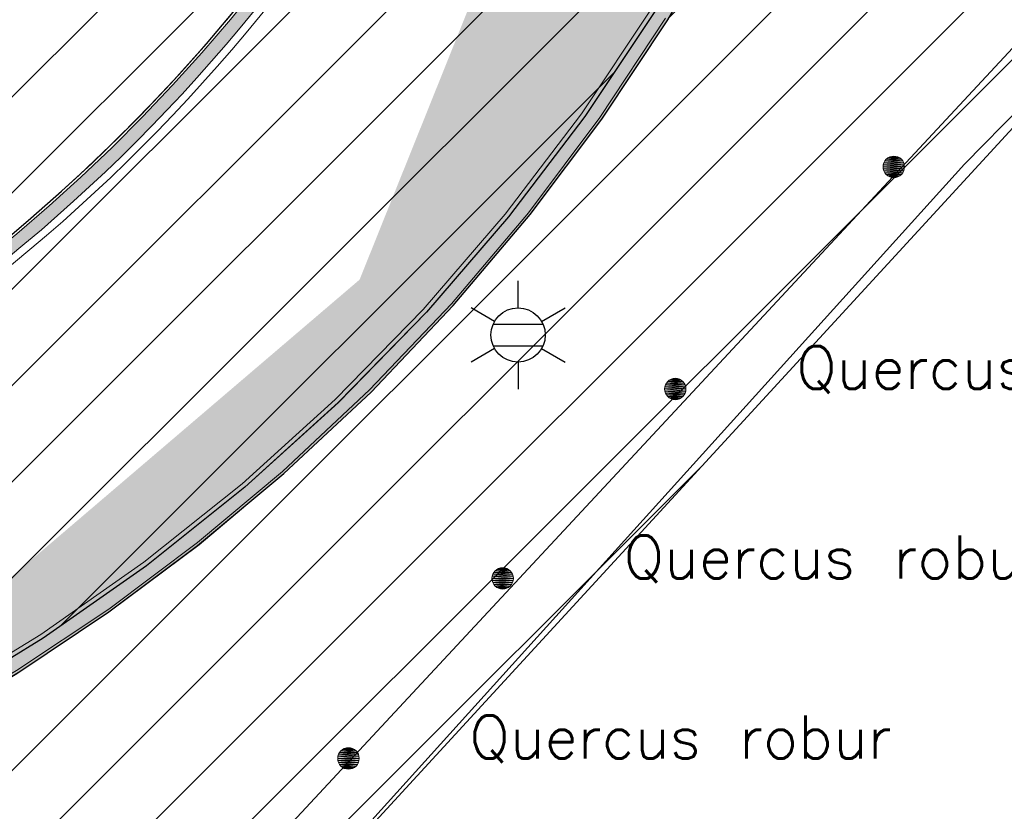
# Model space of a CAD drawing. Header units: metres. Extents: x 102852 to 106916, y 385458 to 392749.
# Tile 21 of 47: x 105074 to 105097, y 388151 to 388170. Entities that reach past the tile are written whole.
import ezdxf
from ezdxf.enums import TextEntityAlignment as Align

# ---------------------------------------------------------------- set-up
doc = ezdxf.new("R2010")
doc.units = ezdxf.units.M
for name, color, linetype, lineweight in [('0-ATLETIEK', 31, 'Continuous', 30), ('0-BEPLANTING', 14, 'Continuous', 30), ('0-GRAS OM SPORTVELDEN', 2, 'Continuous', 30), ('0-GRAS SPORTVELDEN', 3, 'Continuous', 30), ('0-VERHARDING', 9, 'Continuous', 30), ('B-WE-GR-STRUIK-G', 90, 'Continuous', 13), ('B-WE-IE-OV-LICHTMAST-S', 40, 'Continuous', 30), ('Bomen', 84, 'Continuous', 0), ('Boomsoort', 10, 'Continuous', 0), ('X-XX-AL-TEKENBLAD_HULPLIJN-G', 31, 'Continuous', 25)]:
    doc.layers.add(name, color=color, linetype=linetype, lineweight=lineweight)
for name, color, linetype in [('B-6', 60, 'Continuous'), ('B10', 60, 'Continuous'), ('goot', 31, 'Continuous'), ('maaitegel', 31, 'Continuous')]:
    doc.layers.add(name, color=color, linetype=linetype)
doc.styles.add('NLCS-ISO', font='NLCS-ISO.ttf')
doc.styles.add('Style-txt', font='txt.shx')

# ---------------------------------------------------------------- blocks, each defined once
blk = doc.blocks.new('B-SIE-WEG_LICHTMAST-SO_4')
at = {"ltscale": 0.1}
for p, q in [((0, 1.266), (0, 2.531)), ((-1.096, 0.633), (-2.192, 1.266)), ((1.096, 0.633), (2.192, 1.266)), ((-1.096, -0.633), (-2.192, -1.266)), ((1.096, -0.633), (2.192, -1.266)), ((0, -1.266), (0, -2.531))]:
    blk.add_line(p, q, dxfattribs=at)
at = {"flags": 128}
for points in [[(-1.163, 0.5), (1.163, 0.5)], [(-1.163, -0.5), (1.163, -0.5)]]:
    blk.add_lwpolyline(points, dxfattribs=at)
at = {"ltscale": 0.1}
blk.add_circle((0, 0), 1.266, dxfattribs=at)
at = {"style": 'NLCS-ISO'}
blk.add_attdef('TYPE', text='', height=1.8, dxfattribs=at).set_placement((0, 2.531), align=Align.BOTTOM_CENTER)
blk = doc.blocks.new('MPOLYGON_399')
at = {"layer": 'Bomen', "flags": 128}
for points in [[(105094.664, 388166.414), (105094.641, 388166.371), (105095.103, 388166.371)], [(105094.695, 388166.452), (105094.664, 388166.414), (105095.08, 388166.414)], [(105094.664, 388166.414), (105095.08, 388166.414), (105095.103, 388166.371)], [(105094.733, 388166.483), (105094.695, 388166.452), (105095.049, 388166.452)], [(105094.695, 388166.452), (105095.049, 388166.452), (105095.08, 388166.414)], [(105094.776, 388166.506), (105094.733, 388166.483), (105095.011, 388166.483)], [(105094.733, 388166.483), (105095.011, 388166.483), (105095.049, 388166.452)], [(105094.823, 388166.52), (105094.776, 388166.506), (105094.968, 388166.506)], [(105094.776, 388166.506), (105094.968, 388166.506), (105095.011, 388166.483)], [(105094.872, 388166.525), (105094.823, 388166.52), (105094.921, 388166.52)], [(105094.823, 388166.52), (105094.921, 388166.52), (105094.968, 388166.506)], [(105094.627, 388166.324), (105094.622, 388166.275), (105095.122, 388166.275)], [(105094.622, 388166.275), (105094.627, 388166.226), (105095.117, 388166.226)], [(105094.622, 388166.275), (105095.122, 388166.275), (105095.117, 388166.226)], [(105094.641, 388166.371), (105094.627, 388166.324), (105095.117, 388166.324)], [(105094.627, 388166.324), (105095.117, 388166.324), (105095.122, 388166.275)], [(105094.627, 388166.226), (105094.641, 388166.179), (105095.103, 388166.179)], [(105094.627, 388166.226), (105095.117, 388166.226), (105095.103, 388166.179)], [(105094.641, 388166.371), (105095.103, 388166.371), (105095.117, 388166.324)], [(105094.641, 388166.179), (105094.664, 388166.136), (105095.08, 388166.136)], [(105094.641, 388166.179), (105095.103, 388166.179), (105095.08, 388166.136)], [(105094.664, 388166.136), (105094.695, 388166.098), (105095.049, 388166.098)], [(105094.664, 388166.136), (105095.08, 388166.136), (105095.049, 388166.098)], [(105094.695, 388166.098), (105094.733, 388166.067), (105095.011, 388166.067)], [(105094.695, 388166.098), (105095.049, 388166.098), (105095.011, 388166.067)], [(105094.733, 388166.067), (105094.776, 388166.044), (105094.968, 388166.044)], [(105094.733, 388166.067), (105095.011, 388166.067), (105094.968, 388166.044)], [(105094.776, 388166.044), (105094.823, 388166.03), (105094.921, 388166.03)], [(105094.776, 388166.044), (105094.968, 388166.044), (105094.921, 388166.03)], [(105094.823, 388166.03), (105094.921, 388166.03), (105094.872, 388166.025)]]:
    blk.add_lwpolyline(points, close=True, dxfattribs=at)
at = {"layer": 'Bomen', "color": 74, "true_color": 0x55aa00, "flags": 128}
for points in [[(105094.641, 388166.371), (105094.664, 388166.414)], [(105094.664, 388166.414), (105094.695, 388166.452)], [(105094.695, 388166.452), (105094.733, 388166.483)], [(105094.733, 388166.483), (105094.776, 388166.506)], [(105094.776, 388166.506), (105094.823, 388166.52)], [(105094.823, 388166.52), (105094.872, 388166.525)], [(105094.872, 388166.525), (105094.921, 388166.52)], [(105094.921, 388166.52), (105094.968, 388166.506)], [(105094.968, 388166.506), (105095.011, 388166.483)], [(105095.011, 388166.483), (105095.049, 388166.452)], [(105095.049, 388166.452), (105095.08, 388166.414)], [(105095.08, 388166.414), (105095.103, 388166.371)], [(105094.622, 388166.275), (105094.627, 388166.324)], [(105094.627, 388166.226), (105094.622, 388166.275)], [(105094.627, 388166.324), (105094.641, 388166.371)], [(105094.641, 388166.179), (105094.627, 388166.226)], [(105094.664, 388166.136), (105094.641, 388166.179)], [(105095.103, 388166.179), (105095.08, 388166.136)], [(105095.103, 388166.371), (105095.117, 388166.324)], [(105095.117, 388166.226), (105095.103, 388166.179)], [(105095.117, 388166.324), (105095.122, 388166.275)], [(105095.122, 388166.275), (105095.117, 388166.226)], [(105094.695, 388166.098), (105094.664, 388166.136)], [(105094.733, 388166.067), (105094.695, 388166.098)], [(105094.776, 388166.044), (105094.733, 388166.067)], [(105094.823, 388166.03), (105094.776, 388166.044)], [(105094.872, 388166.025), (105094.823, 388166.03)], [(105094.921, 388166.03), (105094.872, 388166.025)], [(105094.968, 388166.044), (105094.921, 388166.03)], [(105095.011, 388166.067), (105094.968, 388166.044)], [(105095.049, 388166.098), (105095.011, 388166.067)], [(105095.08, 388166.136), (105095.049, 388166.098)]]:
    blk.add_lwpolyline(points, dxfattribs=at)
at = {"layer": 'Bomen'}
for points in [[(105094.664, 388166.414), (105094.641, 388166.371), (105095.103, 388166.371)], [(105094.695, 388166.452), (105094.664, 388166.414), (105095.08, 388166.414)], [(105094.664, 388166.414), (105095.08, 388166.414), (105095.103, 388166.371)], [(105094.733, 388166.483), (105094.695, 388166.452), (105095.049, 388166.452)], [(105094.695, 388166.452), (105095.049, 388166.452), (105095.08, 388166.414)], [(105094.776, 388166.506), (105094.733, 388166.483), (105095.011, 388166.483)], [(105094.733, 388166.483), (105095.011, 388166.483), (105095.049, 388166.452)], [(105094.823, 388166.52), (105094.776, 388166.506), (105094.968, 388166.506)], [(105094.776, 388166.506), (105094.968, 388166.506), (105095.011, 388166.483)], [(105094.872, 388166.525), (105094.823, 388166.52), (105094.921, 388166.52)], [(105094.823, 388166.52), (105094.921, 388166.52), (105094.968, 388166.506)], [(105094.627, 388166.324), (105094.622, 388166.275), (105095.122, 388166.275)], [(105094.641, 388166.371), (105094.627, 388166.324), (105095.117, 388166.324)], [(105094.627, 388166.324), (105095.117, 388166.324), (105095.122, 388166.275)], [(105094.641, 388166.371), (105095.103, 388166.371), (105095.117, 388166.324)]]:
    blk.add_solid(points, dxfattribs=at)
at = {"layer": 'Bomen', "extrusion": (0, 0, -1)}
for points in [[(-105094.622, 388166.275), (-105094.627, 388166.226), (-105095.117, 388166.226)], [(-105094.622, 388166.275), (-105095.122, 388166.275), (-105095.117, 388166.226)], [(-105094.627, 388166.226), (-105094.641, 388166.179), (-105095.103, 388166.179)], [(-105094.627, 388166.226), (-105095.117, 388166.226), (-105095.103, 388166.179)], [(-105094.641, 388166.179), (-105094.664, 388166.136), (-105095.08, 388166.136)], [(-105094.641, 388166.179), (-105095.103, 388166.179), (-105095.08, 388166.136)], [(-105094.664, 388166.136), (-105094.695, 388166.098), (-105095.049, 388166.098)], [(-105094.664, 388166.136), (-105095.08, 388166.136), (-105095.049, 388166.098)], [(-105094.695, 388166.098), (-105094.733, 388166.067), (-105095.011, 388166.067)], [(-105094.695, 388166.098), (-105095.049, 388166.098), (-105095.011, 388166.067)], [(-105094.733, 388166.067), (-105094.776, 388166.044), (-105094.968, 388166.044)], [(-105094.733, 388166.067), (-105095.011, 388166.067), (-105094.968, 388166.044)], [(-105094.776, 388166.044), (-105094.823, 388166.03), (-105094.921, 388166.03)], [(-105094.776, 388166.044), (-105094.968, 388166.044), (-105094.921, 388166.03)], [(-105094.823, 388166.03), (-105094.921, 388166.03), (-105094.872, 388166.025)]]:
    blk.add_solid(points, dxfattribs=at)
blk = doc.blocks.new('MPOLYGON_402')
at = {"layer": 'Bomen', "flags": 128}
for points in [[(105089.533, 388161.143), (105089.528, 388161.094), (105090.028, 388161.094)], [(105089.547, 388161.19), (105089.533, 388161.143), (105090.023, 388161.143)], [(105089.533, 388161.143), (105090.023, 388161.143), (105090.028, 388161.094)], [(105089.57, 388161.233), (105089.547, 388161.19), (105090.009, 388161.19)], [(105089.547, 388161.19), (105090.009, 388161.19), (105090.023, 388161.143)], [(105089.601, 388161.271), (105089.57, 388161.233), (105089.986, 388161.233)], [(105089.57, 388161.233), (105089.986, 388161.233), (105090.009, 388161.19)], [(105089.639, 388161.302), (105089.601, 388161.271), (105089.955, 388161.271)], [(105089.601, 388161.271), (105089.955, 388161.271), (105089.986, 388161.233)], [(105089.682, 388161.325), (105089.639, 388161.302), (105089.917, 388161.302)], [(105089.639, 388161.302), (105089.917, 388161.302), (105089.955, 388161.271)], [(105089.729, 388161.34), (105089.682, 388161.325), (105089.874, 388161.325)], [(105089.682, 388161.325), (105089.874, 388161.325), (105089.917, 388161.302)], [(105089.778, 388161.344), (105089.729, 388161.34), (105089.827, 388161.34)], [(105089.729, 388161.34), (105089.827, 388161.34), (105089.874, 388161.325)], [(105089.528, 388161.094), (105089.533, 388161.046), (105090.023, 388161.046)], [(105089.528, 388161.094), (105090.028, 388161.094), (105090.023, 388161.046)], [(105089.533, 388161.046), (105089.547, 388160.999), (105090.009, 388160.999)], [(105089.533, 388161.046), (105090.023, 388161.046), (105090.009, 388160.999)], [(105089.547, 388160.999), (105089.57, 388160.956), (105089.986, 388160.956)], [(105089.547, 388160.999), (105090.009, 388160.999), (105089.986, 388160.956)], [(105089.57, 388160.956), (105089.601, 388160.918), (105089.955, 388160.918)], [(105089.57, 388160.956), (105089.986, 388160.956), (105089.955, 388160.918)], [(105089.601, 388160.918), (105089.639, 388160.887), (105089.917, 388160.887)], [(105089.601, 388160.918), (105089.955, 388160.918), (105089.917, 388160.887)], [(105089.639, 388160.887), (105089.682, 388160.863), (105089.874, 388160.863)], [(105089.639, 388160.887), (105089.917, 388160.887), (105089.874, 388160.863)], [(105089.682, 388160.863), (105089.729, 388160.849), (105089.827, 388160.849)], [(105089.682, 388160.863), (105089.874, 388160.863), (105089.827, 388160.849)], [(105089.729, 388160.849), (105089.827, 388160.849), (105089.778, 388160.844)]]:
    blk.add_lwpolyline(points, close=True, dxfattribs=at)
at = {"layer": 'Bomen', "color": 74, "true_color": 0x55aa00, "flags": 128}
for points in [[(105089.528, 388161.094), (105089.533, 388161.143)], [(105089.533, 388161.143), (105089.547, 388161.19)], [(105089.547, 388161.19), (105089.57, 388161.233)], [(105089.57, 388161.233), (105089.601, 388161.271)], [(105089.601, 388161.271), (105089.639, 388161.302)], [(105089.639, 388161.302), (105089.682, 388161.325)], [(105089.682, 388161.325), (105089.729, 388161.34)], [(105089.729, 388161.34), (105089.778, 388161.344)], [(105089.778, 388161.344), (105089.827, 388161.34)], [(105089.827, 388161.34), (105089.874, 388161.325)], [(105089.874, 388161.325), (105089.917, 388161.302)], [(105089.917, 388161.302), (105089.955, 388161.271)], [(105089.955, 388161.271), (105089.986, 388161.233)], [(105089.986, 388161.233), (105090.009, 388161.19)], [(105090.009, 388161.19), (105090.023, 388161.143)], [(105090.023, 388161.143), (105090.028, 388161.094)], [(105089.533, 388161.046), (105089.528, 388161.094)], [(105089.547, 388160.999), (105089.533, 388161.046)], [(105089.57, 388160.956), (105089.547, 388160.999)], [(105089.601, 388160.918), (105089.57, 388160.956)], [(105089.639, 388160.887), (105089.601, 388160.918)], [(105089.955, 388160.918), (105089.917, 388160.887)], [(105089.986, 388160.956), (105089.955, 388160.918)], [(105090.009, 388160.999), (105089.986, 388160.956)], [(105090.023, 388161.046), (105090.009, 388160.999)], [(105090.028, 388161.094), (105090.023, 388161.046)], [(105089.682, 388160.863), (105089.639, 388160.887)], [(105089.729, 388160.849), (105089.682, 388160.863)], [(105089.778, 388160.844), (105089.729, 388160.849)], [(105089.827, 388160.849), (105089.778, 388160.844)], [(105089.874, 388160.863), (105089.827, 388160.849)], [(105089.917, 388160.887), (105089.874, 388160.863)]]:
    blk.add_lwpolyline(points, dxfattribs=at)
at = {"layer": 'Bomen'}
for points in [[(105089.533, 388161.143), (105089.528, 388161.094), (105090.028, 388161.094)], [(105089.547, 388161.19), (105089.533, 388161.143), (105090.023, 388161.143)], [(105089.533, 388161.143), (105090.023, 388161.143), (105090.028, 388161.094)], [(105089.57, 388161.233), (105089.547, 388161.19), (105090.009, 388161.19)], [(105089.547, 388161.19), (105090.009, 388161.19), (105090.023, 388161.143)], [(105089.601, 388161.271), (105089.57, 388161.233), (105089.986, 388161.233)], [(105089.57, 388161.233), (105089.986, 388161.233), (105090.009, 388161.19)], [(105089.639, 388161.302), (105089.601, 388161.271), (105089.955, 388161.271)], [(105089.601, 388161.271), (105089.955, 388161.271), (105089.986, 388161.233)], [(105089.682, 388161.325), (105089.639, 388161.302), (105089.917, 388161.302)], [(105089.639, 388161.302), (105089.917, 388161.302), (105089.955, 388161.271)], [(105089.729, 388161.34), (105089.682, 388161.325), (105089.874, 388161.325)], [(105089.682, 388161.325), (105089.874, 388161.325), (105089.917, 388161.302)], [(105089.778, 388161.344), (105089.729, 388161.34), (105089.827, 388161.34)], [(105089.729, 388161.34), (105089.827, 388161.34), (105089.874, 388161.325)]]:
    blk.add_solid(points, dxfattribs=at)
at = {"layer": 'Bomen', "extrusion": (0, 0, -1)}
for points in [[(-105089.528, 388161.094), (-105089.533, 388161.046), (-105090.023, 388161.046)], [(-105089.528, 388161.094), (-105090.028, 388161.094), (-105090.023, 388161.046)], [(-105089.533, 388161.046), (-105089.547, 388160.999), (-105090.009, 388160.999)], [(-105089.533, 388161.046), (-105090.023, 388161.046), (-105090.009, 388160.999)], [(-105089.547, 388160.999), (-105089.57, 388160.956), (-105089.986, 388160.956)], [(-105089.547, 388160.999), (-105090.009, 388160.999), (-105089.986, 388160.956)], [(-105089.57, 388160.956), (-105089.601, 388160.918), (-105089.955, 388160.918)], [(-105089.57, 388160.956), (-105089.986, 388160.956), (-105089.955, 388160.918)], [(-105089.601, 388160.918), (-105089.639, 388160.887), (-105089.917, 388160.887)], [(-105089.601, 388160.918), (-105089.955, 388160.918), (-105089.917, 388160.887)], [(-105089.639, 388160.887), (-105089.682, 388160.863), (-105089.874, 388160.863)], [(-105089.639, 388160.887), (-105089.917, 388160.887), (-105089.874, 388160.863)], [(-105089.682, 388160.863), (-105089.729, 388160.849), (-105089.827, 388160.849)], [(-105089.682, 388160.863), (-105089.874, 388160.863), (-105089.827, 388160.849)], [(-105089.729, 388160.849), (-105089.827, 388160.849), (-105089.778, 388160.844)]]:
    blk.add_solid(points, dxfattribs=at)
blk = doc.blocks.new('MPOLYGON_403')
at = {"layer": 'Bomen', "flags": 128}
for points in [[(105085.524, 388156.771), (105085.51, 388156.724), (105086, 388156.724)], [(105085.547, 388156.814), (105085.524, 388156.771), (105085.986, 388156.771)], [(105085.524, 388156.771), (105085.986, 388156.771), (105086, 388156.724)], [(105085.578, 388156.852), (105085.547, 388156.814), (105085.963, 388156.814)], [(105085.547, 388156.814), (105085.963, 388156.814), (105085.986, 388156.771)], [(105085.616, 388156.883), (105085.578, 388156.852), (105085.932, 388156.852)], [(105085.578, 388156.852), (105085.932, 388156.852), (105085.963, 388156.814)], [(105085.659, 388156.906), (105085.616, 388156.883), (105085.894, 388156.883)], [(105085.616, 388156.883), (105085.894, 388156.883), (105085.932, 388156.852)], [(105085.706, 388156.92), (105085.659, 388156.906), (105085.851, 388156.906)], [(105085.659, 388156.906), (105085.851, 388156.906), (105085.894, 388156.883)], [(105085.755, 388156.925), (105085.706, 388156.92), (105085.804, 388156.92)], [(105085.706, 388156.92), (105085.804, 388156.92), (105085.851, 388156.906)], [(105085.51, 388156.724), (105085.505, 388156.675), (105086.005, 388156.675)], [(105085.505, 388156.675), (105085.51, 388156.626), (105086, 388156.626)], [(105085.505, 388156.675), (105086.005, 388156.675), (105086, 388156.626)], [(105085.51, 388156.724), (105086, 388156.724), (105086.005, 388156.675)], [(105085.51, 388156.626), (105085.524, 388156.58), (105085.986, 388156.58)], [(105085.51, 388156.626), (105086, 388156.626), (105085.986, 388156.58)], [(105085.524, 388156.58), (105085.547, 388156.536), (105085.963, 388156.536)], [(105085.524, 388156.58), (105085.986, 388156.58), (105085.963, 388156.536)], [(105085.547, 388156.536), (105085.578, 388156.498), (105085.932, 388156.498)], [(105085.547, 388156.536), (105085.963, 388156.536), (105085.932, 388156.498)], [(105085.578, 388156.498), (105085.616, 388156.467), (105085.894, 388156.467)], [(105085.578, 388156.498), (105085.932, 388156.498), (105085.894, 388156.467)], [(105085.616, 388156.467), (105085.659, 388156.444), (105085.851, 388156.444)], [(105085.616, 388156.467), (105085.894, 388156.467), (105085.851, 388156.444)], [(105085.659, 388156.444), (105085.706, 388156.43), (105085.804, 388156.43)], [(105085.659, 388156.444), (105085.851, 388156.444), (105085.804, 388156.43)], [(105085.706, 388156.43), (105085.804, 388156.43), (105085.755, 388156.425)]]:
    blk.add_lwpolyline(points, close=True, dxfattribs=at)
at = {"layer": 'Bomen', "color": 74, "true_color": 0x55aa00, "flags": 128}
for points in [[(105085.51, 388156.724), (105085.524, 388156.771)], [(105085.524, 388156.771), (105085.547, 388156.814)], [(105085.547, 388156.814), (105085.578, 388156.852)], [(105085.578, 388156.852), (105085.616, 388156.883)], [(105085.616, 388156.883), (105085.659, 388156.906)], [(105085.659, 388156.906), (105085.706, 388156.92)], [(105085.706, 388156.92), (105085.755, 388156.925)], [(105085.755, 388156.925), (105085.804, 388156.92)], [(105085.804, 388156.92), (105085.851, 388156.906)], [(105085.851, 388156.906), (105085.894, 388156.883)], [(105085.894, 388156.883), (105085.932, 388156.852)], [(105085.932, 388156.852), (105085.963, 388156.814)], [(105085.963, 388156.814), (105085.986, 388156.771)], [(105085.986, 388156.771), (105086, 388156.724)], [(105085.505, 388156.675), (105085.51, 388156.724)], [(105085.51, 388156.626), (105085.505, 388156.675)], [(105085.524, 388156.58), (105085.51, 388156.626)], [(105085.547, 388156.536), (105085.524, 388156.58)], [(105085.578, 388156.498), (105085.547, 388156.536)], [(105085.963, 388156.536), (105085.932, 388156.498)], [(105085.986, 388156.58), (105085.963, 388156.536)], [(105086, 388156.626), (105085.986, 388156.58)], [(105086, 388156.724), (105086.005, 388156.675)], [(105086.005, 388156.675), (105086, 388156.626)], [(105085.616, 388156.467), (105085.578, 388156.498)], [(105085.659, 388156.444), (105085.616, 388156.467)], [(105085.706, 388156.43), (105085.659, 388156.444)], [(105085.755, 388156.425), (105085.706, 388156.43)], [(105085.804, 388156.43), (105085.755, 388156.425)], [(105085.851, 388156.444), (105085.804, 388156.43)], [(105085.894, 388156.467), (105085.851, 388156.444)], [(105085.932, 388156.498), (105085.894, 388156.467)]]:
    blk.add_lwpolyline(points, dxfattribs=at)
at = {"layer": 'Bomen'}
for points in [[(105085.524, 388156.771), (105085.51, 388156.724), (105086, 388156.724)], [(105085.547, 388156.814), (105085.524, 388156.771), (105085.986, 388156.771)], [(105085.524, 388156.771), (105085.986, 388156.771), (105086, 388156.724)], [(105085.578, 388156.852), (105085.547, 388156.814), (105085.963, 388156.814)], [(105085.547, 388156.814), (105085.963, 388156.814), (105085.986, 388156.771)], [(105085.616, 388156.883), (105085.578, 388156.852), (105085.932, 388156.852)], [(105085.578, 388156.852), (105085.932, 388156.852), (105085.963, 388156.814)], [(105085.659, 388156.906), (105085.616, 388156.883), (105085.894, 388156.883)], [(105085.616, 388156.883), (105085.894, 388156.883), (105085.932, 388156.852)], [(105085.706, 388156.92), (105085.659, 388156.906), (105085.851, 388156.906)], [(105085.659, 388156.906), (105085.851, 388156.906), (105085.894, 388156.883)], [(105085.755, 388156.925), (105085.706, 388156.92), (105085.804, 388156.92)], [(105085.706, 388156.92), (105085.804, 388156.92), (105085.851, 388156.906)], [(105085.51, 388156.724), (105085.505, 388156.675), (105086.005, 388156.675)], [(105085.51, 388156.724), (105086, 388156.724), (105086.005, 388156.675)]]:
    blk.add_solid(points, dxfattribs=at)
at = {"layer": 'Bomen', "extrusion": (0, 0, -1)}
for points in [[(-105085.505, 388156.675), (-105085.51, 388156.626), (-105086, 388156.626)], [(-105085.505, 388156.675), (-105086.005, 388156.675), (-105086, 388156.626)], [(-105085.51, 388156.626), (-105085.524, 388156.58), (-105085.986, 388156.58)], [(-105085.51, 388156.626), (-105086, 388156.626), (-105085.986, 388156.58)], [(-105085.524, 388156.58), (-105085.547, 388156.536), (-105085.963, 388156.536)], [(-105085.524, 388156.58), (-105085.986, 388156.58), (-105085.963, 388156.536)], [(-105085.547, 388156.536), (-105085.578, 388156.498), (-105085.932, 388156.498)], [(-105085.547, 388156.536), (-105085.963, 388156.536), (-105085.932, 388156.498)], [(-105085.578, 388156.498), (-105085.616, 388156.467), (-105085.894, 388156.467)], [(-105085.578, 388156.498), (-105085.932, 388156.498), (-105085.894, 388156.467)], [(-105085.616, 388156.467), (-105085.659, 388156.444), (-105085.851, 388156.444)], [(-105085.616, 388156.467), (-105085.894, 388156.467), (-105085.851, 388156.444)], [(-105085.659, 388156.444), (-105085.706, 388156.43), (-105085.804, 388156.43)], [(-105085.659, 388156.444), (-105085.851, 388156.444), (-105085.804, 388156.43)], [(-105085.706, 388156.43), (-105085.804, 388156.43), (-105085.755, 388156.425)]]:
    blk.add_solid(points, dxfattribs=at)
blk = doc.blocks.new('MPOLYGON_404')
at = {"layer": 'Bomen', "flags": 128}
for points in [[(105081.983, 388152.653), (105081.952, 388152.615), (105082.368, 388152.615)], [(105082.021, 388152.684), (105081.983, 388152.653), (105082.337, 388152.653)], [(105081.983, 388152.653), (105082.337, 388152.653), (105082.368, 388152.615)], [(105082.064, 388152.707), (105082.021, 388152.684), (105082.299, 388152.684)], [(105082.021, 388152.684), (105082.299, 388152.684), (105082.337, 388152.653)], [(105082.111, 388152.721), (105082.064, 388152.707), (105082.255, 388152.707)], [(105082.064, 388152.707), (105082.255, 388152.707), (105082.299, 388152.684)], [(105082.16, 388152.726), (105082.111, 388152.721), (105082.209, 388152.721)], [(105082.111, 388152.721), (105082.209, 388152.721), (105082.255, 388152.707)], [(105081.915, 388152.525), (105081.91, 388152.476), (105082.41, 388152.476)], [(105081.91, 388152.476), (105081.915, 388152.427), (105082.405, 388152.427)], [(105081.91, 388152.476), (105082.41, 388152.476), (105082.405, 388152.427)], [(105081.929, 388152.572), (105081.915, 388152.525), (105082.405, 388152.525)], [(105081.915, 388152.525), (105082.405, 388152.525), (105082.41, 388152.476)], [(105081.915, 388152.427), (105081.929, 388152.381), (105082.391, 388152.381)], [(105081.915, 388152.427), (105082.405, 388152.427), (105082.391, 388152.381)], [(105081.952, 388152.615), (105081.929, 388152.572), (105082.391, 388152.572)], [(105081.929, 388152.572), (105082.391, 388152.572), (105082.405, 388152.525)], [(105081.952, 388152.615), (105082.368, 388152.615), (105082.391, 388152.572)], [(105081.929, 388152.381), (105081.952, 388152.337), (105082.368, 388152.337)], [(105081.929, 388152.381), (105082.391, 388152.381), (105082.368, 388152.337)], [(105081.952, 388152.337), (105081.983, 388152.299), (105082.337, 388152.299)], [(105081.952, 388152.337), (105082.368, 388152.337), (105082.337, 388152.299)], [(105081.983, 388152.299), (105082.021, 388152.268), (105082.299, 388152.268)], [(105081.983, 388152.299), (105082.337, 388152.299), (105082.299, 388152.268)], [(105082.021, 388152.268), (105082.064, 388152.245), (105082.255, 388152.245)], [(105082.021, 388152.268), (105082.299, 388152.268), (105082.255, 388152.245)], [(105082.064, 388152.245), (105082.111, 388152.231), (105082.209, 388152.231)], [(105082.064, 388152.245), (105082.255, 388152.245), (105082.209, 388152.231)], [(105082.111, 388152.231), (105082.209, 388152.231), (105082.16, 388152.226)]]:
    blk.add_lwpolyline(points, close=True, dxfattribs=at)
at = {"layer": 'Bomen', "color": 74, "true_color": 0x55aa00, "flags": 128}
for points in [[(105081.952, 388152.615), (105081.983, 388152.653)], [(105081.983, 388152.653), (105082.021, 388152.684)], [(105082.021, 388152.684), (105082.064, 388152.707)], [(105082.064, 388152.707), (105082.111, 388152.721)], [(105082.111, 388152.721), (105082.16, 388152.726)], [(105082.16, 388152.726), (105082.209, 388152.721)], [(105082.209, 388152.721), (105082.255, 388152.707)], [(105082.255, 388152.707), (105082.299, 388152.684)], [(105082.299, 388152.684), (105082.337, 388152.653)], [(105082.337, 388152.653), (105082.368, 388152.615)], [(105081.91, 388152.476), (105081.915, 388152.525)], [(105081.915, 388152.427), (105081.91, 388152.476)], [(105081.915, 388152.525), (105081.929, 388152.572)], [(105081.929, 388152.381), (105081.915, 388152.427)], [(105081.929, 388152.572), (105081.952, 388152.615)], [(105082.368, 388152.615), (105082.391, 388152.572)], [(105082.391, 388152.572), (105082.405, 388152.525)], [(105082.405, 388152.427), (105082.391, 388152.381)], [(105082.405, 388152.525), (105082.41, 388152.476)], [(105082.41, 388152.476), (105082.405, 388152.427)], [(105081.952, 388152.337), (105081.929, 388152.381)], [(105081.983, 388152.299), (105081.952, 388152.337)], [(105082.021, 388152.268), (105081.983, 388152.299)], [(105082.064, 388152.245), (105082.021, 388152.268)], [(105082.111, 388152.231), (105082.064, 388152.245)], [(105082.16, 388152.226), (105082.111, 388152.231)], [(105082.209, 388152.231), (105082.16, 388152.226)], [(105082.255, 388152.245), (105082.209, 388152.231)], [(105082.299, 388152.268), (105082.255, 388152.245)], [(105082.337, 388152.299), (105082.299, 388152.268)], [(105082.368, 388152.337), (105082.337, 388152.299)], [(105082.391, 388152.381), (105082.368, 388152.337)]]:
    blk.add_lwpolyline(points, dxfattribs=at)
at = {"layer": 'Bomen'}
for points in [[(105081.983, 388152.653), (105081.952, 388152.615), (105082.368, 388152.615)], [(105082.021, 388152.684), (105081.983, 388152.653), (105082.337, 388152.653)], [(105081.983, 388152.653), (105082.337, 388152.653), (105082.368, 388152.615)], [(105082.064, 388152.707), (105082.021, 388152.684), (105082.299, 388152.684)], [(105082.021, 388152.684), (105082.299, 388152.684), (105082.337, 388152.653)], [(105082.111, 388152.721), (105082.064, 388152.707), (105082.255, 388152.707)], [(105082.064, 388152.707), (105082.255, 388152.707), (105082.299, 388152.684)], [(105082.16, 388152.726), (105082.111, 388152.721), (105082.209, 388152.721)], [(105082.111, 388152.721), (105082.209, 388152.721), (105082.255, 388152.707)], [(105081.915, 388152.525), (105081.91, 388152.476), (105082.41, 388152.476)], [(105081.929, 388152.572), (105081.915, 388152.525), (105082.405, 388152.525)], [(105081.915, 388152.525), (105082.405, 388152.525), (105082.41, 388152.476)], [(105081.952, 388152.615), (105081.929, 388152.572), (105082.391, 388152.572)], [(105081.929, 388152.572), (105082.391, 388152.572), (105082.405, 388152.525)], [(105081.952, 388152.615), (105082.368, 388152.615), (105082.391, 388152.572)]]:
    blk.add_solid(points, dxfattribs=at)
at = {"layer": 'Bomen', "extrusion": (0, 0, -1)}
for points in [[(-105081.91, 388152.476), (-105081.915, 388152.427), (-105082.405, 388152.427)], [(-105081.91, 388152.476), (-105082.41, 388152.476), (-105082.405, 388152.427)], [(-105081.915, 388152.427), (-105081.929, 388152.381), (-105082.391, 388152.381)], [(-105081.915, 388152.427), (-105082.405, 388152.427), (-105082.391, 388152.381)], [(-105081.929, 388152.381), (-105081.952, 388152.337), (-105082.368, 388152.337)], [(-105081.929, 388152.381), (-105082.391, 388152.381), (-105082.368, 388152.337)], [(-105081.952, 388152.337), (-105081.983, 388152.299), (-105082.337, 388152.299)], [(-105081.952, 388152.337), (-105082.368, 388152.337), (-105082.337, 388152.299)], [(-105081.983, 388152.299), (-105082.021, 388152.268), (-105082.299, 388152.268)], [(-105081.983, 388152.299), (-105082.337, 388152.299), (-105082.299, 388152.268)], [(-105082.021, 388152.268), (-105082.064, 388152.245), (-105082.255, 388152.245)], [(-105082.021, 388152.268), (-105082.299, 388152.268), (-105082.255, 388152.245)], [(-105082.064, 388152.245), (-105082.111, 388152.231), (-105082.209, 388152.231)], [(-105082.064, 388152.245), (-105082.255, 388152.245), (-105082.209, 388152.231)], [(-105082.111, 388152.231), (-105082.209, 388152.231), (-105082.16, 388152.226)]]:
    blk.add_solid(points, dxfattribs=at)

msp = doc.modelspace()

# ---------------------------------------------------------------- hatches: boundary and pattern name
at = {"layer": '0-ATLETIEK'}
h = msp.add_hatch(dxfattribs=at)
h.set_pattern_fill('ANSI31', color=256, scale=0.5)
h.paths.add_polyline_path([(104949.744, 388260.667), (104948.765, 388257.879), (104947.964, 388255.036), (104947.342, 388252.147), (104946.926, 388249.427), (104946.67, 388246.687), (104946.575, 388243.937), (104946.64, 388241.186), (104946.865, 388238.443), (104947.251, 388235.718), (104947.795, 388233.02), (104948.495, 388230.359), (104938.483, 388239.174), (104933.442, 388233.477), (104962.602, 388207.846), (105017.728, 388159.385), (105031.722, 388147.07), (105034.252, 388149.944), (105035.263, 388149.622), (105037.402, 388149.022), (105039.567, 388148.522), (105042.042, 388148.08), (105044.536, 388147.77), (105046.548, 388147.617), (105048.366, 388147.553), (105050.645, 388147.57), (105051.843, 388147.624), (105053.159, 388147.717), (105053.995, 388147.796), (105056.718, 388148.156), (105059.417, 388148.674), (105062.08, 388149.347), (105064.7, 388150.173), (105067.268, 388151.15), (105069.944, 388152.366), (105072.54, 388153.745), (105075.045, 388155.283), (105077.45, 388156.972), (105079.746, 388158.806), (105081.924, 388160.779), (105083.976, 388162.884), (105085.894, 388165.11), (105087.671, 388167.452), (105089.299, 388169.899), (105090.82, 388172.529), (105092.17, 388175.251), (105093.343, 388178.054), (105094.335, 388180.926), (105095.141, 388183.856), (105095.757, 388186.831), (105096.183, 388189.84), (105096.415, 388192.87), (105096.453, 388195.908), (105096.296, 388198.942), (105096, 388201.659), (105095.546, 388204.355), (105094.936, 388207.019), (105094.173, 388209.644), (105093.258, 388212.22), (105092.196, 388214.738), (105090.989, 388217.19), (105089.641, 388219.568), (105088.068, 388221.994), (105086.349, 388224.318), (105084.49, 388226.532), (105082.499, 388228.628), (105080.383, 388230.597), (105025.245, 388279.104), (105023.001, 388280.957), (105020.647, 388282.669), (105018.192, 388284.233), (105015.646, 388285.644), (105013.019, 388286.896), (105010.319, 388287.985), (105007.558, 388288.906), (105004.746, 388289.656), (105001.893, 388290.232), (104999.01, 388290.632), (104996.107, 388290.855), (104993.197, 388290.899), (104990.244, 388290.761), (104987.305, 388290.439), (104984.392, 388289.935), (104981.516, 388289.251), (104978.689, 388288.388), (104975.92, 388287.352), (104973.222, 388286.144), (104970.604, 388284.772), (104968.076, 388283.238), (104965.649, 388281.55), (104963.332, 388279.715), (104961.133, 388277.738), (104959.062, 388275.629), (104957.128, 388273.396), (104955.337, 388271.045), (104953.697, 388268.588), (104952.215, 388266.032), (104950.895, 388263.388)])
h.paths.add_polyline_path([(105017.918, 388274.838), (105018.51, 388274.352), (105010.488, 388265.156), (105019.139, 388257.529), (105020.44, 388258.99), (105062.03, 388222.393), (105060.712, 388220.92), (105069.442, 388213.17), (105077.571, 388222.31, -0.934714), (105024.482, 388164.158), (105029.017, 388169.34), (105025.947, 388172.05), (105021.351, 388166.848), (104967.876, 388213.845, -0.090112), (104959.113, 388224.907), (104961.963, 388228.175), (104997.111, 388197.258), (104995.528, 388195.385), (105003.163, 388188.865), (105007.795, 388194.163), (105000.191, 388200.845), (104998.595, 388198.97), (104966.889, 388226.841), (104985.096, 388247.451), (104985.665, 388246.937), (104989.961, 388251.891), (104988.159, 388253.422), (104987.623, 388252.883), (104966.246, 388271.616), (104968.225, 388273.436), (104970.323, 388275.117), (104972.531, 388276.651), (104974.838, 388278.031), (104977.233, 388279.251), (104979.706, 388280.305), (104982.245, 388281.188), (104984.839, 388281.896), (104987.474, 388282.427), (104990.14, 388282.776), (104992.823, 388282.944), (104995.511, 388282.928), (104998.192, 388282.729), (105000.853, 388282.348), (105003.482, 388281.787), (105006.067, 388281.049), (105008.596, 388280.136), (105011.057, 388279.053), (105013.438, 388277.805), (105015.728, 388276.398)], flags=16)
h.paths.add_polyline_path([(105050.477, 388161.654), (105060.103, 388183.363), (105061.882, 388182.576), (105062.944, 388184.559), (105064.596, 388183.614), (105066.181, 388182.558), (105067.691, 388181.398), (105069.118, 388180.137), (105070.457, 388178.783), (105071.651, 388177.403), (105072.753, 388175.949), (105073.377, 388175.001), (105073.957, 388174.024), (105074.008, 388173.938), (105073.921, 388173.889), (105051.622, 388160.491, -2.223758)], flags=0)
h.paths.add_polyline_path([(105058.156, 388173.048), (105069.256, 388173.048), (105069.256, 388175.748), (105058.156, 388175.748)], flags=8)
h.paths.add_polyline_path([(105064.337, 388193.13), (105069.602, 388202.6), (105082.903, 388195.183), (105077.632, 388185.753)], flags=0)
h.paths.add_polyline_path([(105068.229, 388192.753), (105079.329, 388192.753), (105079.329, 388195.453), (105068.229, 388195.453)], flags=8)
h.paths.add_polyline_path([(105070.339, 388195.56), (105077.839, 388195.56), (105077.839, 388197.36), (105070.339, 388197.36)], flags=8)
h.paths.add_polyline_path([(105013.98, 388218.441), (105027.137, 388218.441), (105027.137, 388221.141), (105013.98, 388221.141)], flags=8)
at = {"layer": '0-BEPLANTING', "ltscale": 0.2}
h = msp.add_hatch(dxfattribs=at)
h.set_pattern_fill('ANSI31', color=256, scale=0.1, pattern_type=2)
h.set_pattern_definition([(45, (0, 0), (-1.122532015, 1.122532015), [])])
h.paths.add_polyline_path([(105065.737, 388136.462), (105067.35, 388138.352), (105071.351, 388142.347), (105071.081, 388142.576), (105072.148, 388141.63), (105101.068, 388172.737), (105108.535, 388185.584), (105118.803, 388203.572), (105116.556, 388206.183), (105105.283, 388216.058), (105068.962, 388247.964), (105041.039, 388272.612), (105028.48, 388284.381), (105012.706, 388305.132), (104993.469, 388321.613), (105005.563, 388330.004), (105028.796, 388296.517), (105043.871, 388275.93), (105049.991, 388269.913), (105088.319, 388237.582), (105113.464, 388214.082), (105118.301, 388210.551), (105121.361, 388206.818), (105120.522, 388203.662), (105101.899, 388171.82), (105076.595, 388144.271), (105049.734, 388115.215), (105008.947, 388153.16), (105008.619, 388152.827), (105008.36, 388153.037), (105010.81, 388155.895), (105014.58, 388152.596), (105014.956, 388153.014), (105031.58, 388138.45), (105031.007, 388137.708), (105033.349, 388135.83), (105049.124, 388121.946), (105062.799, 388137.552), (105063.537, 388138.393)])
at = {"layer": '0-GRAS OM SPORTVELDEN', "ltscale": 0.2}
h = msp.add_hatch(dxfattribs=at)
h.set_pattern_fill('ANSI31', color=256, scale=0.5)
h.paths.add_polyline_path([(105067.664, 388150.922), (105073.62, 388145.681), (105073.568, 388145.622), (105073.672, 388145.53), (105071.035, 388142.617), (105071.081, 388142.576), (105071.351, 388142.347), (105071.346, 388142.342), (105072.148, 388141.63), (105101.068, 388172.737), (105108.535, 388185.584), (105118.803, 388203.572), (105116.556, 388206.183), (105105.283, 388216.058), (105068.962, 388247.964), (105041.039, 388272.612), (105028.48, 388284.381), (105012.706, 388305.132), (104993.469, 388321.613), (104991.641, 388317.403), (104992.756, 388316.667), (104992.925, 388315.588), (104987.201, 388309.166), (104972.593, 388292.144), (104957.242, 388276.217), (104944.757, 388260.964), (104926.911, 388240.402), (104923.953, 388240.828), (104921.406, 388239.987), (104920.736, 388239.176), (104920.997, 388238.933), (104921.553, 388238.295), (104920.857, 388237.532), (104923.544, 388235.132), (104958.079, 388205.158), (104976.539, 388188.711), (104992.147, 388175.346), (104994.302, 388170.136), (104996.122, 388168.52), (104998.298, 388171.06), (105002.925, 388167.032), (105002.997, 388167.105), (105004.438, 388165.874), (105005.558, 388167.147), (105004.789, 388167.835), (104930.386, 388233.243), (104938.281, 388242.269), (104943.248, 388237.934), (104946.27, 388241.373), (104946.216, 388244.151), (104946.32, 388246.851), (104946.577, 388249.541), (104946.987, 388252.212), (104947.614, 388255.122), (104948.422, 388257.988), (104949.408, 388260.797), (104950.568, 388263.539), (104951.897, 388266.202), (104953.391, 388268.777), (104955.043, 388271.254), (104956.848, 388273.622), (104958.797, 388275.872), (104960.884, 388277.998), (104963.099, 388279.99), (104965.434, 388281.839), (104967.88, 388283.54), (104970.427, 388285.085), (104973.065, 388286.468), (104975.784, 388287.685), (104978.573, 388288.729), (104981.422, 388289.598), (104984.32, 388290.288), (104987.255, 388290.796), (104990.216, 388291.12), (104993.191, 388291.259), (104996.124, 388291.214), (104999.048, 388290.99), (105001.953, 388290.587), (105004.828, 388290.007), (105007.661, 388289.251), (105010.444, 388288.323), (105013.163, 388287.226), (105015.811, 388285.964), (105018.376, 388284.543), (105020.849, 388282.966), (105023.221, 388281.241), (105025.483, 388279.374), (105080.621, 388230.867), (105082.752, 388228.884), (105084.759, 388226.772), (105086.632, 388224.541), (105088.364, 388222.199), (105089.949, 388219.755), (105091.307, 388217.358), (105092.523, 388214.887), (105093.594, 388212.35), (105094.516, 388209.754), (105095.285, 388207.11), (105095.899, 388204.425), (105096.356, 388201.709), (105096.655, 388198.971), (105096.812, 388195.915), (105096.774, 388192.854), (105096.54, 388189.801), (105096.112, 388186.77), (105095.49, 388183.772), (105094.679, 388180.82), (105093.68, 388177.926), (105092.498, 388175.102), (105091.138, 388172.359), (105089.605, 388169.708), (105088.068, 388167.39), (105086.399, 388165.164), (105084.603, 388163.039), (105082.687, 388161.022), (105080.657, 388159.12), (105078.642, 388157.441), (105076.575, 388155.892), (105074.427, 388154.458), (105072.205, 388153.141), (105069.916, 388151.946)])
at = {"layer": '0-GRAS SPORTVELDEN', "ltscale": 0.2}
h = msp.add_hatch(dxfattribs=at)
h.set_pattern_fill('ANSI31', color=256, scale=0.5, style=0)
h.paths.add_polyline_path([(105018.51, 388274.352), (105017.918, 388274.838), (105015.728, 388276.398), (105013.438, 388277.805), (105011.057, 388279.053), (105008.596, 388280.136), (105006.067, 388281.049), (105003.482, 388281.787), (105000.853, 388282.348), (104998.192, 388282.729), (104995.511, 388282.928), (104992.823, 388282.944), (104990.14, 388282.776), (104987.474, 388282.427), (104984.839, 388281.896), (104982.245, 388281.188), (104979.706, 388280.305), (104977.233, 388279.251), (104974.838, 388278.031), (104972.531, 388276.651), (104970.323, 388275.117), (104968.225, 388273.436), (104966.246, 388271.616), (104987.623, 388252.883), (104988.159, 388253.422), (104989.961, 388251.891), (104985.665, 388246.937), (104985.096, 388247.451), (104966.889, 388226.841), (104998.595, 388198.97), (105000.191, 388200.845), (105007.795, 388194.163), (105003.163, 388188.865), (104995.528, 388195.385), (104997.111, 388197.258), (104961.963, 388228.175), (104959.113, 388224.907, 0.090112), (104967.876, 388213.845), (105021.351, 388166.848), (105025.947, 388172.05), (105029.017, 388169.34), (105024.482, 388164.158, 0.934714), (105077.571, 388222.31), (105069.442, 388213.17), (105060.712, 388220.92), (105062.03, 388222.393), (105020.44, 388258.99), (105019.139, 388257.529), (105010.488, 388265.156)])
h.paths.add_polyline_path([(105050.477, 388161.654), (105060.103, 388183.363), (105061.882, 388182.576), (105062.944, 388184.559), (105064.596, 388183.614), (105066.181, 388182.558), (105067.691, 388181.398), (105069.118, 388180.137), (105070.457, 388178.783), (105071.651, 388177.403), (105072.753, 388175.949), (105073.377, 388175.001), (105073.957, 388174.024), (105074.008, 388173.938), (105073.921, 388173.889), (105051.622, 388160.491, -2.223758)], flags=16)
h.paths.add_polyline_path([(105064.337, 388193.13), (105069.602, 388202.6), (105082.903, 388195.183), (105077.632, 388185.753)], flags=16)
at = {"layer": '0-VERHARDING', "ltscale": 0.2}
h = msp.add_hatch(color=256, dxfattribs=at)
h.paths.add_polyline_path([(105013.944, 388159.642), (105010.841, 388156.124), (105033.359, 388135.941), (105039.033, 388142.389), (105048.368, 388134.175), (105053.786, 388140.331), (105056.814, 388137.667), (105059.669, 388140.911), (105061.119, 388139.635), (105067.53, 388146.936), (105071.59, 388143.375), (105073.62, 388145.681), (105067.664, 388150.922), (105069.916, 388151.946), (105072.205, 388153.141), (105074.427, 388154.458), (105076.575, 388155.892), (105078.642, 388157.441), (105080.657, 388159.12), (105082.687, 388161.022), (105084.603, 388163.039), (105086.399, 388165.164), (105088.068, 388167.39), (105089.605, 388169.708), (105091.138, 388172.359), (105092.498, 388175.102), (105093.68, 388177.926), (105094.679, 388180.82), (105095.49, 388183.772), (105096.112, 388186.77), (105096.54, 388189.801), (105096.774, 388192.854), (105096.812, 388195.915), (105096.655, 388198.971), (105096.356, 388201.709), (105095.899, 388204.425), (105095.285, 388207.11), (105094.516, 388209.754), (105093.594, 388212.35), (105092.523, 388214.887), (105091.307, 388217.358), (105089.949, 388219.755), (105088.364, 388222.199), (105086.632, 388224.541), (105084.759, 388226.772), (105082.752, 388228.884), (105080.621, 388230.867), (105025.483, 388279.374), (105023.221, 388281.241), (105020.849, 388282.966), (105018.376, 388284.543), (105015.811, 388285.964), (105013.163, 388287.226), (105010.444, 388288.323), (105007.661, 388289.251), (105004.828, 388290.007), (105001.953, 388290.587), (104999.048, 388290.99), (104996.124, 388291.214), (104993.191, 388291.259), (104990.216, 388291.12), (104987.255, 388290.796), (104984.32, 388290.288), (104981.422, 388289.598), (104978.573, 388288.729), (104975.784, 388287.685), (104973.065, 388286.468), (104970.427, 388285.085), (104967.88, 388283.54), (104965.434, 388281.839), (104963.099, 388279.99), (104960.884, 388277.998), (104958.797, 388275.872), (104956.848, 388273.622), (104955.043, 388271.254), (104953.391, 388268.777), (104951.897, 388266.202), (104950.568, 388263.539), (104949.408, 388260.797), (104948.422, 388257.988), (104947.614, 388255.122), (104946.987, 388252.212), (104946.577, 388249.541), (104946.32, 388246.851), (104946.216, 388244.151), (104946.27, 388241.373), (104943.248, 388237.934), (104938.281, 388242.269), (104930.386, 388233.243), (105004.789, 388167.835)])
h.paths.add_polyline_path([(104948.765, 388257.879), (104949.744, 388260.667), (104950.895, 388263.388), (104952.215, 388266.032), (104953.697, 388268.588), (104955.337, 388271.045), (104957.128, 388273.396), (104959.062, 388275.629), (104961.133, 388277.738), (104963.332, 388279.715), (104965.649, 388281.55), (104968.076, 388283.238), (104970.604, 388284.772), (104973.222, 388286.144), (104975.92, 388287.352), (104978.689, 388288.388), (104981.516, 388289.251), (104984.392, 388289.935), (104987.305, 388290.439), (104990.244, 388290.761), (104993.197, 388290.899), (104996.107, 388290.855), (104999.01, 388290.632), (105001.893, 388290.232), (105004.746, 388289.656), (105007.558, 388288.906), (105010.319, 388287.985), (105013.019, 388286.896), (105015.646, 388285.644), (105018.192, 388284.233), (105020.647, 388282.669), (105023.001, 388280.957), (105025.245, 388279.104), (105080.383, 388230.597), (105082.499, 388228.628), (105084.49, 388226.532), (105086.349, 388224.318), (105088.068, 388221.994), (105089.641, 388219.568), (105090.989, 388217.19), (105092.196, 388214.738), (105093.258, 388212.22), (105094.173, 388209.644), (105094.936, 388207.019), (105095.546, 388204.355), (105096, 388201.659), (105096.296, 388198.942), (105096.453, 388195.908), (105096.415, 388192.87), (105096.183, 388189.84), (105095.757, 388186.831), (105095.141, 388183.856), (105094.335, 388180.926), (105093.343, 388178.054), (105092.17, 388175.251), (105090.82, 388172.529), (105089.299, 388169.899), (105087.671, 388167.452), (105085.894, 388165.11), (105083.976, 388162.884), (105081.924, 388160.779), (105079.746, 388158.806), (105077.45, 388156.972), (105075.045, 388155.283), (105072.54, 388153.745), (105069.944, 388152.366), (105067.268, 388151.15), (105064.7, 388150.173), (105062.08, 388149.347), (105059.417, 388148.674), (105056.718, 388148.156), (105053.995, 388147.796), (105053.159, 388147.717), (105051.843, 388147.624), (105050.645, 388147.57), (105048.366, 388147.553), (105046.548, 388147.617), (105044.536, 388147.77), (105042.042, 388148.08), (105039.567, 388148.522), (105037.402, 388149.022), (105035.263, 388149.622), (105034.252, 388149.944), (105031.722, 388147.07), (105017.728, 388159.385), (104962.602, 388207.846), (104933.442, 388233.477), (104938.483, 388239.174), (104948.495, 388230.359), (104947.795, 388233.02), (104947.251, 388235.718), (104946.865, 388238.443), (104946.64, 388241.186), (104946.575, 388243.937), (104946.67, 388246.687), (104946.926, 388249.427), (104947.342, 388252.147), (104947.964, 388255.036)], flags=16)
at = {"layer": 'maaitegel', "linetype": 'Continuous', "lineweight": 9}
h = msp.add_hatch(color=256, dxfattribs=at)
edge = h.paths.add_edge_path()
edge.add_line((105022.771, 388165.121), (105022.969, 388165.346))
edge.add_arc((105049.062, 388195.028), 39.52, 228.6812, 408.6812)
edge.add_line((105075.155, 388224.709), (105075.353, 388224.934))
edge.add_arc((105049.062, 388195.028), 39.82, -131.3188, 48.6812, ccw=False)
h = msp.add_hatch(color=256, dxfattribs=at)
edge = h.paths.add_edge_path()
edge.add_line((105067.551, 388150.942), (105067.269, 388151.15))
edge.add_arc((105048.961, 388194.981), 47.501, 292.6698, 328.1269)
edge.add_arc((105048.961, 388194.981), 47.501, 328.1269, 364.7844)
edge.add_line((105096.296, 388198.943), (105096.595, 388198.968))
edge.add_arc((105048.961, 388194.981), 47.801, -31.8731, 4.7844, ccw=False)
edge.add_arc((105048.953, 388194.987), 47.811, 311.4863, 328.1251, ccw=False)
edge.add_arc((105048.953, 388194.987), 47.811, 292.891, 311.4863, ccw=False)

# ---------------------------------------------------------------- linework, layer by layer
at = {"layer": 'B-6', "linetype": 'Continuous', "lineweight": 9, "extrusion": (0.000240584, 0.000284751, 1), "elevation": 135.74}
msp.add_lwpolyline([(105080.622, 388159.149), (105082.648, 388161.048), (105084.559, 388163.061), (105086.351, 388165.182), (105088.017, 388167.403), (105089.551, 388169.717)], dxfattribs=at)
at = {"layer": 'B-6', "linetype": 'Continuous', "lineweight": 9, "extrusion": (0.000240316, 0.000284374, 1), "elevation": 135.565}
msp.add_lwpolyline([(105080.654, 388159.097), (105082.684, 388161), (105084.6, 388163.016), (105086.396, 388165.141), (105088.065, 388167.367), (105089.602, 388169.686)], dxfattribs=at)
at = {"layer": 'B-6', "linetype": 'Continuous', "lineweight": 9}
for radius in [39.52, 39.46]:
    msp.add_arc((105049.062, 388195.028), radius, 228.6812, 48.6812, dxfattribs=at)
at = {"layer": 'B-WE-GR-STRUIK-G', "flags": 128}
for points in [[(105005.563, 388330.004), (105028.796, 388296.517), (105043.871, 388275.93), (105049.991, 388269.913), (105088.319, 388237.582), (105113.464, 388214.082), (105118.301, 388210.551), (105121.361, 388206.818), (105120.522, 388203.662), (105101.899, 388171.82), (105096.52, 388166.341), (105076.595, 388144.271), (105049.734, 388115.215)], [(104993.469, 388321.613), (105012.706, 388305.132), (105019.66, 388296.364), (105028.48, 388284.381), (105041.039, 388272.612), (105068.962, 388247.964), (105105.283, 388216.058), (105116.556, 388206.183), (105118.803, 388203.572), (105114.075, 388195.203), (105108.535, 388185.584), (105101.068, 388172.737), (105072.148, 388141.63)]]:
    msp.add_lwpolyline(points, dxfattribs=at)
at = {"layer": 'B10', "linetype": 'Continuous', "lineweight": 9, "extrusion": (0.000290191, 0.000246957, 1), "elevation": 126.282}
msp.add_lwpolyline([(105067.226, 388151.223), (105069.896, 388152.436), (105072.486, 388153.813), (105074.985, 388155.347), (105077.385, 388157.032), (105079.677, 388158.863), (105081.85, 388160.832), (105083.898, 388162.932), (105085.812, 388165.154), (105087.585, 388167.49), (105089.21, 388169.932)], dxfattribs=at)
at = {"layer": 'B10', "linetype": 'Continuous', "lineweight": 9, "extrusion": (0.00028958, 0.000246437, 1), "elevation": 126.016}
msp.add_lwpolyline([(105067.264, 388151.131), (105069.94, 388152.347), (105072.535, 388153.726), (105075.04, 388155.263), (105077.445, 388156.952), (105079.742, 388158.787), (105081.92, 388160.76), (105083.972, 388162.864), (105085.89, 388165.091), (105087.667, 388167.433), (105089.295, 388169.879)], dxfattribs=at)
at = {"layer": 'B10', "linetype": 'Continuous', "lineweight": 9, "extrusion": (-0.001722, -0.001084, 0.999998), "elevation": -601.826}
msp.add_lwpolyline([(105067.395, 388150.518), (105069.749, 388151.587), (105072.042, 388152.783), (105074.266, 388154.101), (105076.417, 388155.537), (105078.486, 388157.087), (105080.469, 388158.747)], dxfattribs=at)
at = {"layer": 'B10', "linetype": 'Continuous', "lineweight": 9, "extrusion": (0.000316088, 0.000199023, 1), "elevation": 110.398}
msp.add_lwpolyline([(105067.594, 388150.884), (105069.945, 388151.954), (105072.235, 388153.149), (105074.457, 388154.465), (105076.604, 388155.9), (105078.672, 388157.448), (105080.652, 388159.106)], dxfattribs=at)
at = {"layer": 'Defpoints', "flags": 128}
for points in [[(105065.737, 388136.462), (105067.35, 388138.352), (105071.351, 388142.347), (105071.081, 388142.576), (105072.148, 388141.63), (105101.068, 388172.737), (105108.535, 388185.584), (105118.803, 388203.572), (105116.556, 388206.183), (105105.283, 388216.058), (105068.962, 388247.964), (105041.039, 388272.612), (105028.48, 388284.381), (105012.706, 388305.132), (104993.469, 388321.613), (105005.563, 388330.004)], [(105118.301, 388210.551), (105121.361, 388206.818), (105120.522, 388203.662), (105101.899, 388171.82), (105076.595, 388144.271), (105049.734, 388115.215), (105008.947, 388153.16), (105008.619, 388152.827), (105008.36, 388153.037), (105010.81, 388155.895), (105014.58, 388152.596), (105014.956, 388153.014), (105031.58, 388138.45), (105031.007, 388137.708), (105033.349, 388135.83), (105049.124, 388121.946), (105062.799, 388137.552), (105063.537, 388138.393), (105065.737, 388136.462)], [(105101.899, 388171.82), (105076.595, 388144.271), (105049.734, 388115.215), (105008.947, 388153.16), (105008.619, 388152.827), (105008.36, 388153.037), (105010.81, 388155.895), (105014.58, 388152.596), (105014.956, 388153.014), (105031.58, 388138.45), (105031.007, 388137.708), (105033.349, 388135.83), (105049.124, 388121.946), (105062.799, 388137.552), (105063.537, 388138.393), (105065.737, 388136.462), (105067.35, 388138.352), (105071.351, 388142.347), (105071.081, 388142.576), (105072.148, 388141.63), (105101.068, 388172.737)]]:
    msp.add_lwpolyline(points, dxfattribs=at)
at = {"layer": 'goot', "linetype": 'Continuous', "lineweight": 9}
for radius in [40, 39.82]:
    msp.add_arc((105049.062, 388195.028), radius, 228.6812, 48.6812, dxfattribs=at)
at = {"layer": 'X-XX-AL-TEKENBLAD_HULPLIJN-G'}
for points in [[(105073.568, 388145.622), (105073.672, 388145.53), (105071.035, 388142.617), (105071.081, 388142.576), (105071.351, 388142.347), (105071.346, 388142.342), (105072.148, 388141.63), (105101.068, 388172.737), (105108.535, 388185.584), (105118.803, 388203.572), (105116.556, 388206.183), (105105.283, 388216.058), (105068.962, 388247.964), (105041.039, 388272.612), (105028.48, 388284.381), (105012.706, 388305.132), (104993.469, 388321.613)], [(105095.757, 388186.831), (105095.141, 388183.856), (105094.335, 388180.926), (105093.343, 388178.054), (105092.17, 388175.251), (105090.82, 388172.529), (105089.299, 388169.899), (105087.671, 388167.452), (105085.894, 388165.11), (105083.976, 388162.884), (105081.924, 388160.779), (105079.746, 388158.806), (105077.45, 388156.972), (105075.045, 388155.283), (105072.54, 388153.745), (105069.944, 388152.366), (105067.268, 388151.15)], [(105067.664, 388150.922), (105069.916, 388151.946), (105072.205, 388153.141), (105074.427, 388154.458), (105076.575, 388155.892), (105078.642, 388157.441), (105080.657, 388159.12), (105082.687, 388161.022), (105084.603, 388163.039), (105086.399, 388165.164), (105088.068, 388167.39), (105089.605, 388169.708), (105091.138, 388172.359), (105092.498, 388175.102), (105093.68, 388177.926), (105094.679, 388180.82), (105095.49, 388183.772), (105096.112, 388186.77)]]:
    msp.add_lwpolyline(points, dxfattribs=at)
msp.add_lwpolyline([(104967.876, 388213.845), (105021.351, 388166.848), (105025.947, 388172.05), (105029.017, 388169.34), (105024.482, 388164.158), (105024.482, 388164.158, 0.934714), (105077.571, 388222.31), (105069.442, 388213.17), (105060.712, 388220.92), (105062.03, 388222.393), (105020.44, 388258.99), (105019.139, 388257.529), (105010.488, 388265.156), (105018.522, 388274.366)], format="xyb", dxfattribs=at)

# ---------------------------------------------------------------- block references
at = {"layer": 'B-WE-IE-OV-LICHTMAST-S', "xscale": 0.5, "yscale": 0.5, "zscale": 0.5, "rotation": 360}
msp.add_blockref('B-SIE-WEG_LICHTMAST-SO_4', (105086.114, 388162.354), dxfattribs=at)
at = {"layer": 'Bomen', "rotation": 360}
for name in ['MPOLYGON_399', 'MPOLYGON_402', 'MPOLYGON_403', 'MPOLYGON_404']:
    msp.add_blockref(name, (0, 0, 0.134), dxfattribs=at)

# ---------------------------------------------------------------- texts
at = {"layer": 'Boomsoort', "style": 'Style-txt'}
for p in [(105102.445, 388161.094, 0.134), (105098.422, 388156.675, 0.134), (105094.826, 388152.476, 0.134)]:
    msp.add_text('Quercus robur', height=1, dxfattribs=at).set_placement(p, align=Align.RIGHT)

doc.saveas('drawing.dxf')
